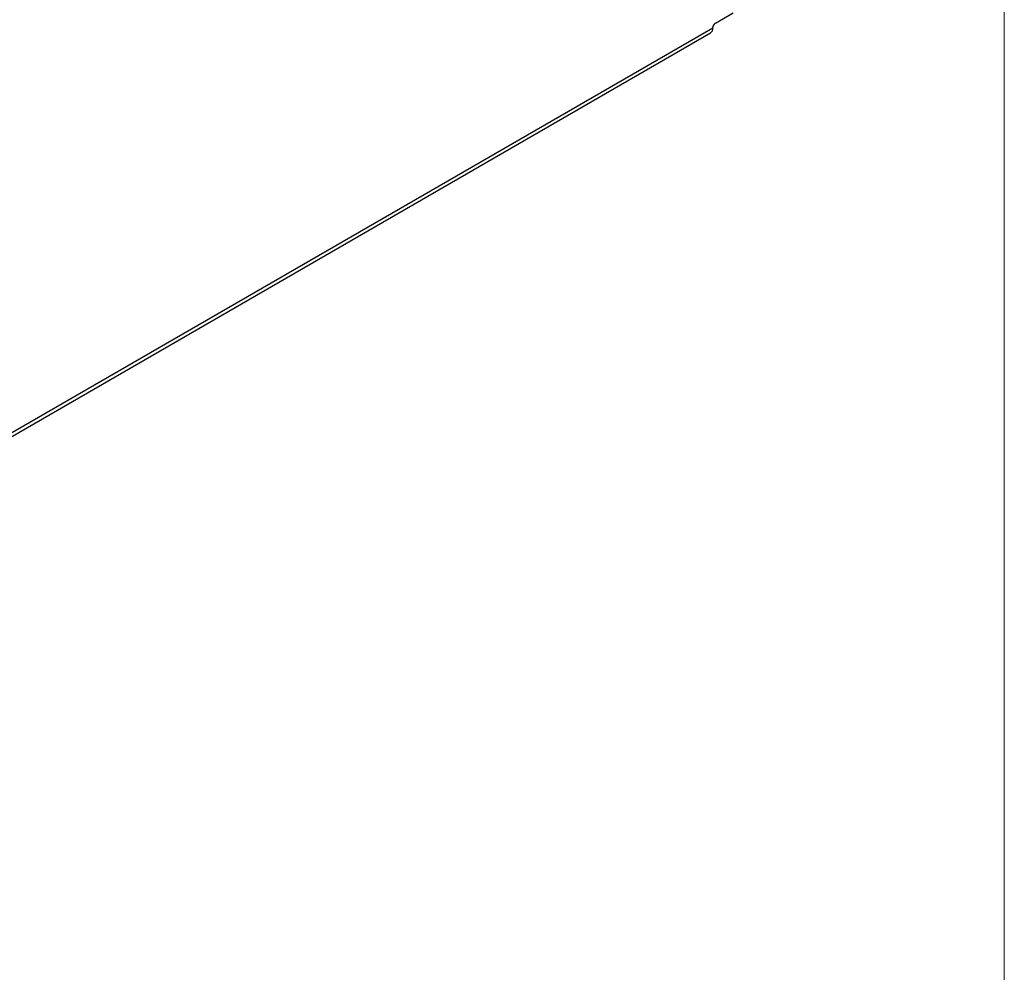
# Paper-space layout 'Sheet1' of a CAD drawing. Header units: millimetres. Extents: x 0 to 420, y 0 to 297.
# Tile 132 of 135: x 359 to 413, y 147 to 200. Entities that reach past the tile are written whole.
import ezdxf

# ---------------------------------------------------------------- set-up
doc = ezdxf.new("R2010")
doc.units = ezdxf.units.MM
doc.layers.add('SLD-0', color=179, linetype='Continuous')

psp = doc.layouts.new('Sheet1')

# ---------------------------------------------------------------- linework, layer by layer
at = {"layer": 'SLD-0', "color": 179, "linetype": 'Continuous', "lineweight": 18}
psp.add_line((413, 290), (413, 7), dxfattribs=at)
at = {"layer": 'SLD-0', "color": 179, "linetype": 'Continuous', "lineweight": 25}
for p, q in [((397.148, 199.311), (398.133, 199.88)), ((332.424, 161.561), (396.89, 198.777)), ((397.006, 199.033), (332.54, 161.818)), ((397.006, 199.033), (397.006, 199.066))]:
    psp.add_line(p, q, dxfattribs=at)
for centre, radius, start, end in [((397.313, 199.052), 0.307, 122.606, 177.3939), ((396.742, 198.998), 0.267, 303.8117, 7.5004)]:
    psp.add_arc(centre, radius, start, end, dxfattribs=at)

doc.saveas('drawing.dxf')
